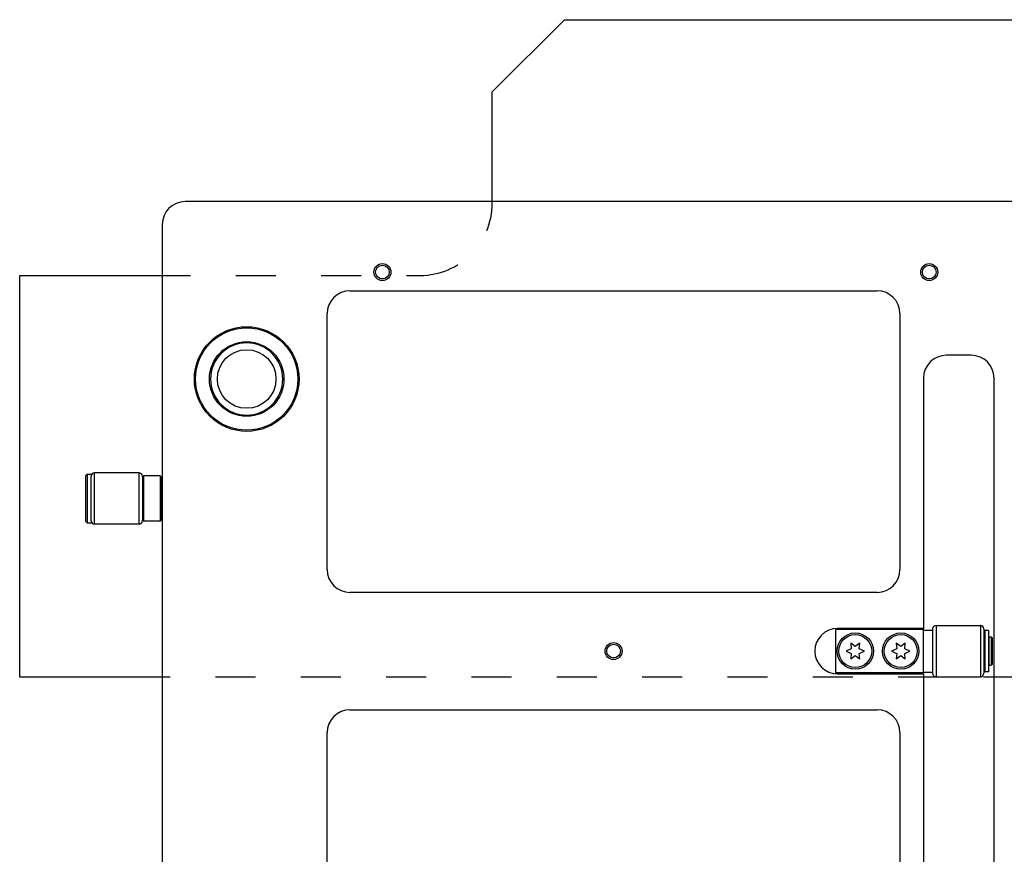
# Model space of a CAD drawing. Extents: x -1809 to 6113, y -4129 to 1471.
# Tile 144 of 197: x 2340 to 2513, y -1637 to -1490. Entities that reach past the tile are written whole.
import ezdxf

# ---------------------------------------------------------------- set-up
doc = ezdxf.new("R2010")
doc.units = 0
doc.linetypes.add('DASHED', pattern=[15, 7, -8])
doc.layers.get('0').update_dxf_attribs({"linetype": 'CONTINUOUS'})
doc.layers.add('1', color=7, linetype='CONTINUOUS')

# ---------------------------------------------------------------- blocks, each defined once
blk = doc.blocks.new('DUT_BOARD__462', base_point=(2809.88, -1537.57))
at = {"color": 1, "linetype": 'CONTINUOUS'}
for p, q in [((2398.24, -1537.57), (2490.92, -1537.57)), ((2394.24, -1586.57), (2394.24, -1541.57)), ((2494.92, -1541.57), (2494.92, -1586.57)), ((2490.92, -1590.57), (2398.24, -1590.57)), ((2398.24, -1611.23), (2490.92, -1611.23)), ((2394.24, -1660.23), (2394.24, -1615.23)), ((2494.92, -1615.23), (2494.92, -1660.23))]:
    blk.add_line(p, q, dxfattribs=at)
for centre, start, end in [((2398.24, -1541.57), 90, 180), ((2490.92, -1541.57), 0, 90), ((2398.24, -1586.57), 180, -90), ((2490.92, -1586.57), -90, 0), ((2398.24, -1615.23), 90, 180), ((2490.92, -1615.23), 0, 90)]:
    blk.add_arc(centre, 4, start, end, dxfattribs=at)
blk = doc.blocks.new('6960-0041-0_3__472', base_point=(2386.44, -1546.72))
at = {"color": 1, "linetype": 'CONTINUOUS'}
blk.add_circle((2380.09, -1553.07), 5.15, dxfattribs=at)
for start, end in [(90, -90), (-90, 90)]:
    blk.add_arc((2380.09, -1553.07), 6.35, start, end, dxfattribs=at)
blk = doc.blocks.new('HOLEPLUGS__478', base_point=(2830.38, -1546.72))
blk.add_blockref('6960-0041-0_3__472', (2386.44, -1546.72))
blk = doc.blocks.new('0515-2034-M3X12_1__483', base_point=(2489.96, -1598))
at = {"color": 1, "linetype": 'CONTINUOUS'}
for p, q in [((2486.37, -1600.5), (2485.46, -1600.9)), ((2485.46, -1600.9), (2486.37, -1601.3)), ((2487.06, -1600.1), (2486.26, -1599.51)), ((2486.26, -1599.51), (2486.37, -1600.5)), ((2487.86, -1599.51), (2487.06, -1600.1)), ((2487.75, -1600.5), (2487.86, -1599.51)), ((2488.66, -1600.9), (2487.75, -1600.5)), ((2487.75, -1601.3), (2488.66, -1600.9)), ((2486.37, -1601.3), (2486.26, -1602.28)), ((2486.26, -1602.28), (2487.06, -1601.7)), ((2487.06, -1601.7), (2487.86, -1602.28)), ((2487.86, -1602.28), (2487.75, -1601.3))]:
    blk.add_line(p, q, dxfattribs=at)
blk.add_circle((2487.06, -1600.9), 2.9, dxfattribs=at)
blk = doc.blocks.new('0515-2034_M3X12_0__484', base_point=(2497.96, -1598))
at = {"color": 1, "linetype": 'CONTINUOUS'}
for p, q in [((2494.37, -1600.5), (2493.46, -1600.9)), ((2493.46, -1600.9), (2494.37, -1601.3)), ((2495.06, -1600.1), (2494.26, -1599.51)), ((2494.26, -1599.51), (2494.37, -1600.5)), ((2495.86, -1599.51), (2495.06, -1600.1)), ((2495.75, -1600.5), (2495.86, -1599.51)), ((2496.66, -1600.9), (2495.75, -1600.5)), ((2495.75, -1601.3), (2496.66, -1600.9)), ((2494.37, -1601.3), (2494.26, -1602.28)), ((2494.26, -1602.28), (2495.06, -1601.7)), ((2495.06, -1601.7), (2495.86, -1602.28)), ((2495.86, -1602.28), (2495.75, -1601.3))]:
    blk.add_line(p, q, dxfattribs=at)
blk.add_circle((2495.06, -1600.9), 2.9, dxfattribs=at)
blk = doc.blocks.new('SCREWSET_STIFFENER__499', base_point=(2719.96, -1598))
for name, p in [('0515-2034-M3X12_1__483', (2489.96, -1598)), ('0515-2034_M3X12_0__484', (2497.96, -1598))]:
    blk.add_blockref(name, p)
blk = doc.blocks.new('23796-0S111__549', base_point=(2511.16, -1597.1))
at = {"color": 1, "linetype": 'CONTINUOUS'}
for p, q in [((2499.06, -1597.1), (2483.56, -1597.1)), ((2483.56, -1597.1), (2483.56, -1604.7)), ((2499.06, -1597.2), (2499.06, -1597.1)), ((2499.06, -1597.2), (2500.66, -1597.2)), ((2499.06, -1604.6), (2499.06, -1597.2)), ((2500.66, -1597.2), (2500.66, -1598.4)), ((2500.66, -1598.4), (2500.66, -1603.4)), ((2509.66, -1598.4), (2509.86, -1598.4)), ((2509.86, -1598.4), (2509.86, -1599.3)), ((2510.56, -1598.4), (2510.96, -1598.4)), ((2510.56, -1598.4), (2510.56, -1599.3)), ((2510.96, -1598.4), (2510.96, -1600.9)), ((2511.16, -1598.6), (2510.96, -1598.4)), ((2511.16, -1603.2), (2511.16, -1598.6)), ((2509.86, -1599.3), (2509.86, -1600.9)), ((2509.86, -1600.9), (2509.86, -1602.5)), ((2510.56, -1599.3), (2510.46, -1599.3)), ((2510.56, -1599.3), (2510.56, -1600.9)), ((2510.56, -1600.9), (2510.56, -1602.5)), ((2510.96, -1600.9), (2510.96, -1603.4)), ((2509.86, -1602.5), (2509.86, -1603.4)), ((2510.56, -1602.5), (2510.46, -1602.5)), ((2510.56, -1602.5), (2510.56, -1603.4)), ((2500.66, -1603.4), (2500.66, -1604.6)), ((2509.66, -1603.4), (2509.86, -1603.4)), ((2510.56, -1603.4), (2510.96, -1603.4)), ((2511.16, -1603.2), (2510.96, -1603.4)), ((2499.06, -1604.7), (2483.56, -1604.7)), ((2499.06, -1604.7), (2499.06, -1604.6)), ((2499.06, -1604.6), (2500.66, -1604.6))]:
    blk.add_line(p, q, dxfattribs=at)
for centre in [(2487.06, -1600.9), (2495.06, -1600.9)]:
    blk.add_circle(centre, 3.2, dxfattribs=at)
blk = doc.blocks.new('WASHER1__550', base_point=(2510.46, -1597.25))
at = {"color": 1, "linetype": 'CONTINUOUS'}
for p, q in [((2509.86, -1597.25), (2509.86, -1598.4)), ((2510.46, -1597.25), (2509.86, -1597.25)), ((2510.46, -1597.25), (2510.46, -1604.55)), ((2509.86, -1598.4), (2509.86, -1599.3)), ((2509.86, -1599.3), (2509.86, -1600.9)), ((2509.86, -1600.9), (2509.86, -1602.5)), ((2509.86, -1602.5), (2509.86, -1603.4)), ((2509.86, -1603.4), (2509.86, -1604.55)), ((2510.46, -1604.55), (2509.86, -1604.55))]:
    blk.add_line(p, q, dxfattribs=at)
blk = doc.blocks.new('BEARING_HK0509__551', base_point=(2509.66, -1596.4))
at = {"color": 1, "linetype": 'CONTINUOUS'}
for p, q in [((2500.66, -1597), (2500.66, -1597.2)), ((2500.66, -1597.2), (2500.66, -1598.4)), ((2501.26, -1596.4), (2509.06, -1596.4)), ((2501.26, -1596.4), (2501.26, -1605.4)), ((2509.06, -1596.4), (2509.06, -1605.4)), ((2509.66, -1597), (2509.66, -1604.8)), ((2500.66, -1598.4), (2500.66, -1603.4)), ((2500.66, -1603.4), (2500.66, -1604.6)), ((2500.66, -1604.6), (2500.66, -1604.8)), ((2501.26, -1605.4), (2509.06, -1605.4))]:
    blk.add_line(p, q, dxfattribs=at)
for centre, start, end in [((2501.26, -1597), 90, 180), ((2509.06, -1597), 0, 90), ((2501.26, -1604.8), 180, -90), ((2509.06, -1604.8), -90, 0)]:
    blk.add_arc(centre, 0.6, start, end, dxfattribs=at)
blk = doc.blocks.new('BEARING_ASSY2_0__552', base_point=(2511.16, -1596.4))
for name, p in [('23796-0S111__549', (2511.16, -1597.1)), ('BEARING_HK0509__551', (2509.66, -1596.4)), ('WASHER1__550', (2510.46, -1597.25))]:
    blk.add_blockref(name, p)
blk = doc.blocks.new('E2812-23753-0__557', base_point=(2365.26, -1569.77))
at = {"color": 1, "linetype": 'CONTINUOUS'}
for p, q in [((2351.76, -1570.07), (2352.06, -1569.77)), ((2352.06, -1569.77), (2352.76, -1569.77)), ((2352.06, -1569.77), (2352.06, -1578.37)), ((2352.76, -1569.77), (2352.76, -1570.17)), ((2351.76, -1570.07), (2351.76, -1578.07)), ((2352.76, -1571.57), (2352.76, -1570.17)), ((2352.76, -1576.57), (2352.76, -1571.57)), ((2365.26, -1571.57), (2365.06, -1571.57)), ((2352.76, -1577.97), (2352.76, -1576.57)), ((2365.26, -1576.57), (2365.06, -1576.57)), ((2351.76, -1578.07), (2352.06, -1578.37)), ((2352.06, -1578.37), (2352.76, -1578.37)), ((2352.76, -1577.97), (2352.76, -1578.37))]:
    blk.add_line(p, q, dxfattribs=at)
blk = doc.blocks.new('24791-0S111__558', base_point=(2365.06, -1570.07))
at = {"color": 1, "linetype": 'CONTINUOUS'}
for p, q in [((2361.76, -1570.27), (2361.96, -1570.07)), ((2361.76, -1570.27), (2361.76, -1574.07)), ((2361.96, -1570.07), (2361.96, -1574.07)), ((2364.86, -1570.07), (2361.96, -1570.07)), ((2365.06, -1570.27), (2364.86, -1570.07)), ((2364.86, -1570.07), (2364.86, -1574.07)), ((2365.06, -1570.27), (2365.06, -1574.07)), ((2361.76, -1574.07), (2361.76, -1577.87)), ((2361.96, -1574.07), (2361.96, -1578.07)), ((2364.86, -1574.07), (2364.86, -1578.07)), ((2365.06, -1574.07), (2365.06, -1577.87)), ((2361.76, -1577.87), (2361.96, -1578.07)), ((2364.86, -1578.07), (2361.96, -1578.07)), ((2365.06, -1577.87), (2364.86, -1578.07))]:
    blk.add_line(p, q, dxfattribs=at)
blk = doc.blocks.new('BEARING_HK0509__559', base_point=(2361.76, -1569.57))
at = {"color": 1, "linetype": 'CONTINUOUS'}
for p, q in [((2361.16, -1569.57), (2353.36, -1569.57)), ((2353.36, -1578.57), (2353.36, -1569.57)), ((2361.16, -1578.57), (2361.16, -1569.57)), ((2352.76, -1571.57), (2352.76, -1570.17)), ((2361.76, -1570.27), (2361.76, -1570.17)), ((2361.76, -1570.27), (2361.76, -1574.07)), ((2352.76, -1576.57), (2352.76, -1571.57)), ((2361.76, -1574.07), (2361.76, -1577.87)), ((2352.76, -1577.97), (2352.76, -1576.57)), ((2361.76, -1577.97), (2361.76, -1577.87)), ((2361.16, -1578.57), (2353.36, -1578.57))]:
    blk.add_line(p, q, dxfattribs=at)
for centre, start, end in [((2353.36, -1570.17), 90, 180), ((2361.16, -1570.17), 0, 90), ((2353.36, -1577.97), 180, -90), ((2361.16, -1577.97), -90, 0)]:
    blk.add_arc(centre, 0.6, start, end, dxfattribs=at)
blk = doc.blocks.new('BEARING_ASSY1_0__560', base_point=(2365.26, -1569.57))
for name, p in [('E2812-23753-0__557', (2365.26, -1569.77)), ('BEARING_HK0509__559', (2361.76, -1569.57)), ('24791-0S111__558', (2365.06, -1570.07))]:
    blk.add_blockref(name, p)
blk = doc.blocks.new('BEARINGS__569', base_point=(2852.36, -1569.57))
for name, p in [('BEARING_ASSY1_0__560', (2365.26, -1569.57)), ('BEARING_ASSY2_0__552', (2511.16, -1596.4))]:
    blk.add_blockref(name, p)
blk = doc.blocks.new('SMALLPARTS__570', base_point=(2852.36, -1481.88))
for name, p in [('HOLEPLUGS__478', (2830.38, -1546.72)), ('BEARINGS__569', (2852.36, -1569.57)), ('SCREWSET_STIFFENER__499', (2719.96, -1598))]:
    blk.add_blockref(name, p)
blk = doc.blocks.new('E7018-24101__571', base_point=(2838.86, -1521.88))
at = {"color": 1, "linetype": 'CONTINUOUS'}
for p, q in [((2532.56, -1521.88), (2369.26, -1521.88)), ((2365.26, -1525.88), (2365.26, -2117.88)), ((2398.24, -1537.57), (2490.92, -1537.57)), ((2394.24, -1586.57), (2394.24, -1541.57)), ((2494.92, -1541.57), (2494.92, -1586.57)), ((2507.46, -1548.9), (2503.06, -1548.9)), ((2499.06, -1552.9), (2499.06, -1596.9)), ((2511.46, -1648.9), (2511.46, -1552.9)), ((2490.92, -1590.57), (2398.24, -1590.57)), ((2499.06, -1596.9), (2483.96, -1596.9)), ((2499.06, -1597.1), (2499.06, -1596.9)), ((2499.06, -1597.2), (2499.06, -1597.1)), ((2499.06, -1604.6), (2499.06, -1597.2)), ((2483.96, -1604.9), (2499.06, -1604.9)), ((2499.06, -1604.7), (2499.06, -1604.6)), ((2499.06, -1604.9), (2499.06, -1604.7)), ((2499.06, -1604.9), (2499.06, -1648.9)), ((2398.24, -1611.23), (2490.92, -1611.23)), ((2394.24, -1660.23), (2394.24, -1615.23)), ((2494.92, -1615.23), (2494.92, -1660.23))]:
    blk.add_line(p, q, dxfattribs=at)
for centre, radius in [((2403.94, -1534.27), 1.5), ((2403.94, -1534.27), 1.2), ((2500.06, -1534.27), 1.5), ((2500.06, -1534.27), 1.2), ((2380.09, -1553.07), 9.2), ((2380.09, -1553.07), 9), ((2380.09, -1553.07), 6.55), ((2444.58, -1600.9), 1.5), ((2444.58, -1600.9), 1.2)]:
    blk.add_circle(centre, radius, dxfattribs=at)
for centre, radius, start, end in [((2369.26, -1525.88), 4, 90, 180), ((2398.24, -1541.57), 4, 90, 180), ((2490.92, -1541.57), 4, 0, 90), ((2380.09, -1553.07), 6.35, 90, -90), ((2380.09, -1553.07), 6.35, -90, 90), ((2503.06, -1552.9), 4, 90, 180), ((2507.46, -1552.9), 4, 0, 90), ((2398.24, -1586.57), 4, 180, -90), ((2490.92, -1586.57), 4, -90, 0), ((2483.96, -1600.9), 4, 90, -90), ((2398.24, -1615.23), 4, 90, 180), ((2490.92, -1615.23), 4, 0, 90)]:
    blk.add_arc(centre, radius, start, end, dxfattribs=at)
blk = doc.blocks.new('E7018-64101__572', base_point=(2852.36, -1481.88))
for name, p in [('SMALLPARTS__570', (2852.36, -1481.88)), ('E7018-24101__571', (2838.86, -1521.88))]:
    blk.add_blockref(name, p)
blk = doc.blocks.new('STIFF_ASSY_DUTBD__573', base_point=(2852.36, -1481.88))
for name, p in [('E7018-64101__572', (2852.36, -1481.88)), ('DUT_BOARD__462', (2809.88, -1537.57))]:
    blk.add_blockref(name, p)
blk = doc.blocks.new('A1__574', base_point=(2852.36, -1481.88))
blk.add_blockref('STIFF_ASSY_DUTBD__573', (2852.36, -1481.88))
blk = doc.blocks.new('FRONT1__575', base_point=(2852.36, -1481.88))
blk.add_blockref('A1__574', (2852.36, -1481.88))
blk = doc.blocks.new('L1__576', base_point=(2852.36, -1481.88))
blk.add_blockref('FRONT1__575', (2852.36, -1481.88))
blk = doc.blocks.new('HEADPLATE_EG__638', base_point=(2054.3, -2191.02))
at = {"layer": '1', "color": 7, "linetype": 'CONTINUOUS'}
for p, q in [((2435.95, -1489.9), (2423.25, -1502.6)), ((2435.95, -1489.9), (2507.07, -1489.9)), ((2507.07, -1489.9), (2537.15, -1489.9)), ((2423.25, -1522.16), (2423.25, -1502.6)), ((2340.19, -1534.86), (2363.2, -1534.86)), ((2340.19, -1605.47), (2340.19, -1534.86)), ((2363.2, -1605.47), (2340.19, -1605.47))]:
    blk.add_line(p, q, dxfattribs=at)
at = {"layer": '1', "color": 7, "linetype": 'DASHED'}
for p, q in [((2363.2, -1534.86), (2410.55, -1534.86)), ((2621.62, -1605.47), (2363.2, -1605.47))]:
    blk.add_line(p, q, dxfattribs=at)
blk.add_arc((2410.55, -1522.16), 12.7, -90, 0, dxfattribs=at)

msp = doc.modelspace()

# ---------------------------------------------------------------- block references
msp.add_blockref('L1__576', (2852.36, -1481.88))
at = {"layer": '1'}
msp.add_blockref('HEADPLATE_EG__638', (2054.3, -2191.02), dxfattribs=at)

doc.saveas('drawing.dxf')
